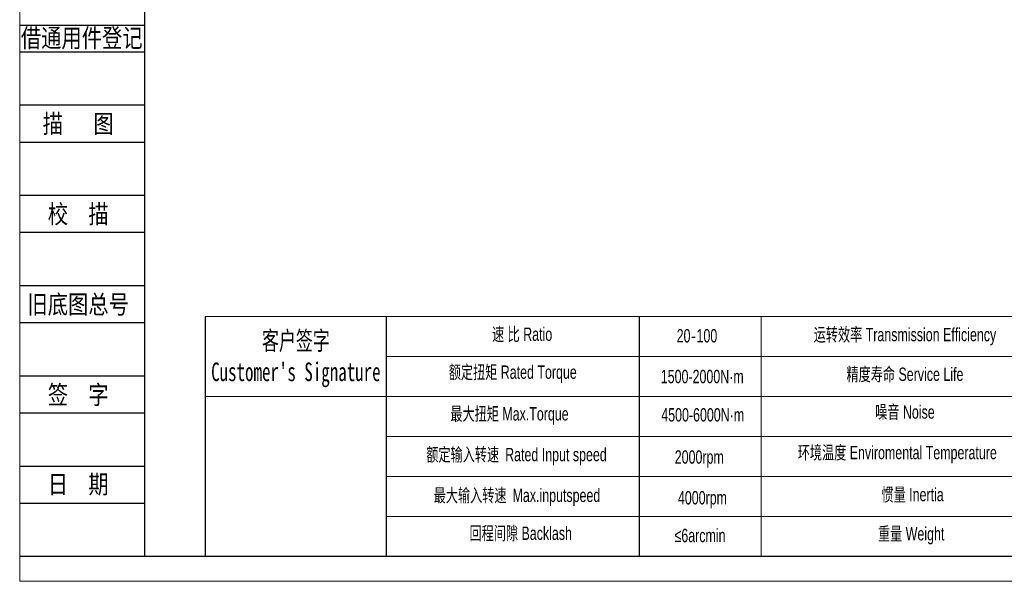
# Model space of a CAD drawing. Header units: millimetres. Extents: x 1631 to 3189, y 141 to 1242.
# Tile 1 of 4: x 1631 to 2362, y 141 to 557. Entities that reach past the tile are written whole.
import ezdxf
from ezdxf.enums import TextEntityAlignment as Align

# ---------------------------------------------------------------- set-up
doc = ezdxf.new("R2010")
doc.units = ezdxf.units.MM
for name, color, linetype in [('2细线层', 4, 'Continuous'), ('6文字层', 3, 'Continuous'), ('7标注层', 4, 'Continuous')]:
    doc.layers.add(name, color=color, linetype=linetype)
doc.layers.add('SLD-0', color=7, linetype='Continuous', lineweight=18)
doc.layers.add('图框_外框线', color=7, linetype='Continuous', lineweight=18)
doc.styles.add('宋体', font='txt', dxfattribs={"width": 0.8})
doc.styles.add('标准', font='arial.ttf', dxfattribs={"width": 0.667})

msp = doc.modelspace()

# ---------------------------------------------------------------- linework, layer by layer
for p, q in [((1903.00231, 337.08412), (1903.00231, 159.0499)), ((2090.92224, 337.08412), (2090.92224, 159.0499))]:
    msp.add_line(p, q)
at = {"layer": '2细线层'}
for p, q in [((1631.51796, 553.37822), (1723.82942, 553.37822)), ((1631.51796, 533.66332), (1723.82942, 533.66332)), ((1631.51796, 494.23353), (1723.82942, 494.23353)), ((1631.51796, 466.63268), (1723.82942, 466.63268)), ((1631.51796, 427.20289), (1723.82942, 427.20289)), ((1631.51796, 399.60204), (1723.82942, 399.60204)), ((1631.51796, 360.17226), (1723.82942, 360.17226)), ((1631.51796, 332.5714), (1723.82942, 332.5714)), ((1631.51796, 293.14162), (1723.82942, 293.14162)), ((1631.51796, 265.54076), (1723.82942, 265.54076)), ((1631.51796, 226.11098), (1723.82942, 226.11098)), ((1631.51796, 198.51013), (1723.82942, 198.51013)), ((1631.51796, 159.08034), (1723.82942, 159.08034))]:
    msp.add_line(p, q, dxfattribs=at)
at = {"layer": '7标注层', "color": 0}
msp.add_line((1768.7033, 337.08412), (1768.7033, 159.08034), dxfattribs=at)
at = {"layer": 'SLD-0'}
msp.add_line((2181.46538, 337.08412), (2181.46538, 159.10059), dxfattribs=at)
at = {"layer": '图框_外框线'}
for p, q in [((1768.7033, 337.08412), (3170.10476, 337.08412)), ((1903.00231, 307.38412), (2690.61872, 307.38412)), ((1768.7033, 277.68412), (3170.10476, 277.68412)), ((1903.00231, 247.98412), (3170.10476, 247.98412)), ((1903.00231, 218.28412), (3170.10476, 218.28412)), ((1903.00231, 188.58412), (3170.10476, 188.58412))]:
    msp.add_line(p, q, dxfattribs=at)
at = {"layer": '图框_外框线', "color": 3}
msp.add_lwpolyline([(1631.11947, 140.53835), (3188.64675, 140.53835), (3188.64675, 1241.93264), (1631.11947, 1241.93264)], close=True, dxfattribs=at)
at = {"layer": '图框_外框线', "color": 3, "lineweight": 25}
msp.add_lwpolyline([(1723.82942, 159.08034), (3170.10476, 159.08034), (3170.10476, 1223.39065), (1723.82942, 1223.39065)], close=True, dxfattribs=at)

# ---------------------------------------------------------------- texts
at = {"layer": '6文字层', "color": 3, "style": '宋体', "width": 0.8}
for s, p in [('借通用件登记', (1677.17311, 544.04355)), ('描   图', (1674.54219, 480.43311)), ('校  描', (1674.54219, 413.40247)), ('旧底图总号', (1674.54219, 346.37183)), ('签  字', (1674.54219, 279.34119)), ('日  期', (1674.56677, 212.70408))]:
    msp.add_text(s, height=13.800426, dxfattribs=at).set_placement(p, align=Align.MIDDLE)
at = {"layer": 'SLD-0', "color": 1, "attachment_point": 2, "style": '标准'}
for s, insert, char_height, width in [('速 比 Ratio', (2004.00363, 328.91746), 9.9, 80.8920155), ('运转效率 Transmission Efficiency', (2288.09957, 328.61321), 9.9, 168.2361765), ("{\\fSimSun|b1|i0|c134|p2;客户签字\\PCustomer's Signature}", (1836.08429, 326.09489), 13.86, 172.4198291), ('20{\\fSimSun|b0|i0|c134|p2;-}100', (2133.74815, 327.77558), 9.9, 42.092731), ('{\\fSimSun|b0|i0|c134|p2;额定扭矩} Rated Torque', (1997.04487, 300.75409), 9.9, 111.1653649), ('精度寿命 Service Life', (2288.09957, 299.19082), 9.9, 168.2361765), ('1500-2000N·m', (2137.67467, 297.50745), 9.9, 42.092731), ('{\\fSimSun|b0|i0|c134|p2;最大扭矩} Max.Torque', (1994.6093, 269.80914), 9.9, 127.8676741), ('噪音 Noise', (2288.09957, 271.18638), 9.9, 168.2361765), ('4500-6000N·m', (2138.02597, 269.07038), 9.9, 42.092731), ('环境温度 Enviromental Temperature', (2282.42387, 241.05502), 9.9, 168.2361765), ('{\\fSimSun|b0|i0|c134|p2;额定输入转速 }Rated Input speed', (1999.82837, 239.55957), 9.9, 182.1508246), ('2000rpm', (2135.46041, 237.75873), 9.9, 42.092731), ('{\\fSimSun|b0|i0|c134|p2;最大输入转速 }Max.inputspeed ', (2000.17631, 209.31002), 9.9, 167.5361777), ('4000rpm', (2137.82316, 207.52985), 9.9, 75.9769343), ('惯量 Inertia', (2293.7753, 209.8602), 9.9, 168.2361765), ('回程间隙 Backlash', (2002.95981, 181.14664), 9.9, 80.8920155), ('≤6arcmin ', (2136.01284, 179.50653), 9.9, 42.092731), ('重量 Weight', (2292.71112, 180.79231), 9.9, 168.2361765)]:
    msp.add_mtext(s, dxfattribs=dict(at, insert=insert, char_height=char_height, width=width))

doc.saveas('drawing.dxf')
